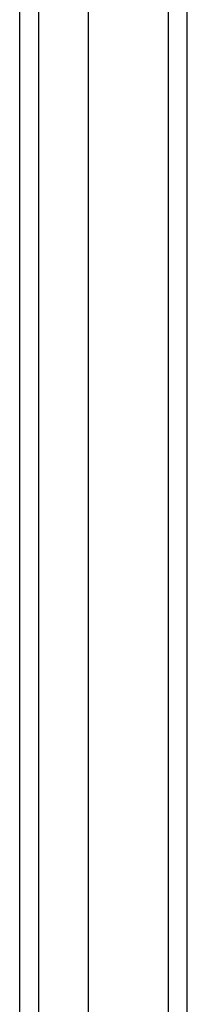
# Model space of a CAD drawing. Header units: inches. Extents: x 16 to 193, y 16 to 114.
# Tile 22 of 87: x 115.047 to 115.913, y 50.854 to 55.955. Entities that reach past the tile are written whole.
import ezdxf

# ---------------------------------------------------------------- set-up
doc = ezdxf.new("R2010")
doc.units = ezdxf.units.IN
doc.header["$MEASUREMENT"] = 0
doc.layers.add('Visible Edges(ANSI)', color=7, linetype='Continuous', lineweight=25)
doc.layers.add('Visible Tangent Edges(ANSI)', color=7, linetype='Continuous', lineweight=25)

msp = doc.modelspace()

# ---------------------------------------------------------------- linework, layer by layer
at = {"layer": 'Visible Edges(ANSI)'}
for p, q in [((115.9131, 45.852), (115.9131, 87.654)), ((115.4013, 87.0443), (115.4013, 46.4617)), ((115.047, 46.6501), (115.047, 86.8559))]:
    msp.add_line(p, q, dxfattribs=at)
at = {"layer": 'Visible Tangent Edges(ANSI)'}
for p, q in [((115.8141, 87.654), (115.8141, 45.852)), ((115.146, 46.5201), (115.146, 86.9859))]:
    msp.add_line(p, q, dxfattribs=at)

doc.saveas('drawing.dxf')
